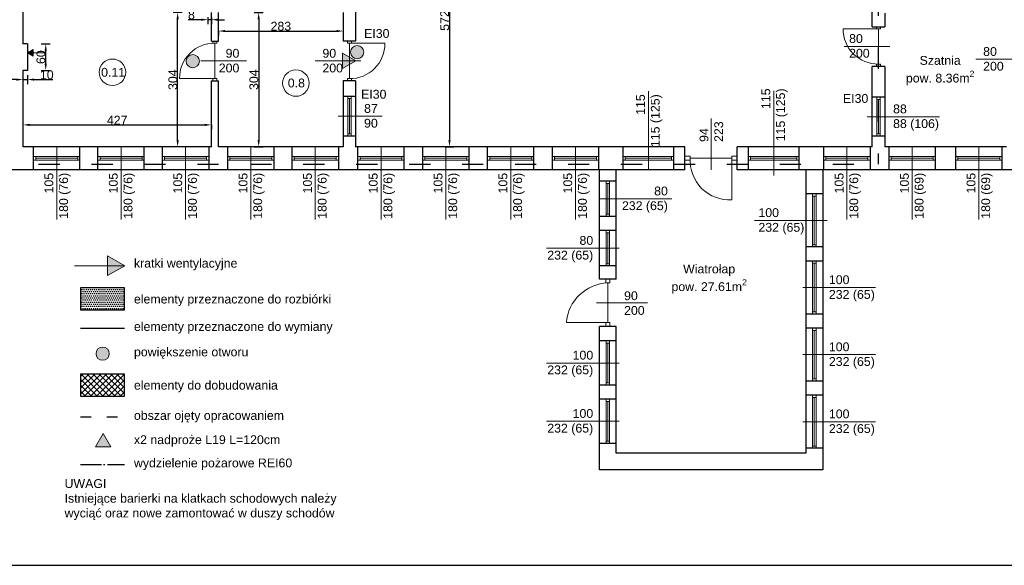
# Model space of a CAD drawing. Header units: millimetres. Extents: x 2341 to 31069, y -7915 to 10644.
# Tile 22 of 105: x 4072 to 6303, y 114 to 1350. Entities that reach past the tile are written whole.
import ezdxf

# ---------------------------------------------------------------- set-up
doc = ezdxf.new("R2010")
doc.units = ezdxf.units.MM
doc.linetypes.add('ACAD_ISO03W100', pattern=[30, 12, -18])
doc.linetypes.add('ACAD_ISO04W100', pattern=[30.5, 24, -3, 0.5, -3])
for name, color, linetype, lineweight in [('Okładziny', 132, 'Continuous', 25), ('opisy', 5, 'Continuous', 5), ('stolarka', 3, 'Continuous', 9), ('Wymiar', 7, 'Continuous', 5), ('wymiary', 6, 'Continuous', 5), ('ściany nośne', 1, 'Continuous', 25)]:
    doc.layers.add(name, color=color, linetype=linetype, lineweight=lineweight)
doc.styles.get("Standard").update_dxf_attribs({"font": 'ARIAL.TTF'})
doc.dimstyles.new('ISO-25', dxfattribs={"dimtxt": 20, "dimasz": 15, "dimexe": 10, "dimexo": 10, "dimtad": 1, "dimdec": 0, "dimtxsty": 'Standard', "dimcen": 2.5, "dimadec": 0, "dimazin": 0, "dimtfac": 1, "dimtdec": 0, "dimtmove": 0, "dimatfit": 3, "dimfxl": 0, "dimarcsym": 0})

# ---------------------------------------------------------------- blocks, each defined once
blk = doc.blocks.new('*D891')
at = {"layer": 'Defpoints', "color": 0}
for p in [(5007.6, 1634.6), (5007.6, 1062.6), (5045.9, 1062.6)]:
    blk.add_point(p, dxfattribs=at)
at = {"layer": 'wymiary', "color": 0, "lineweight": -2}
for p, q in [((5035.9, 1634.6), (5055.9, 1634.6)), ((5045.9, 1619.6), (5045.9, 1077.6)), ((5035.9, 1062.6), (5055.9, 1062.6))]:
    blk.add_line(p, q, dxfattribs=at)
at = {"layer": 'wymiary', "color": 0}
for points in [[(5048.4, 1619.6), (5043.4, 1619.6), (5045.9, 1634.6)], [(5043.4, 1077.6), (5048.4, 1077.6), (5045.9, 1062.6)]]:
    blk.add_solid(points, dxfattribs=at)
at = {"layer": 'wymiary', "color": 0, "insert": (5035.1, 1348.6), "char_height": 20, "attachment_point": 5, "rotation": 90}
blk.add_mtext('572', dxfattribs=at)
blk = doc.blocks.new('*D892')
at = {"layer": 'Defpoints', "color": 0}
for p in [(4522.2, 1334.1), (4805.2, 1334.1), (4805.2, 1324.8)]:
    blk.add_point(p, dxfattribs=at)
at = {"layer": 'wymiary', "color": 0, "lineweight": -2}
for p, q in [((4522.2, 1324.8), (4522.2, 1314.8)), ((4537.2, 1324.8), (4790.2, 1324.8)), ((4805.2, 1324.8), (4805.2, 1314.8))]:
    blk.add_line(p, q, dxfattribs=at)
at = {"layer": 'wymiary', "color": 0}
for points in [[(4537.2, 1327.3), (4537.2, 1322.3), (4522.2, 1324.8)], [(4790.2, 1322.3), (4790.2, 1327.3), (4805.2, 1324.8)]]:
    blk.add_solid(points, dxfattribs=at)
at = {"layer": 'wymiary', "color": 0, "insert": (4663.7, 1335.6), "char_height": 20, "attachment_point": 5}
blk.add_mtext('283', dxfattribs=at)
blk = doc.blocks.new('*D893')
at = {"layer": 'Defpoints', "color": 0}
for p in [(4522.2, 1366.6), (4522.2, 1062.6), (4613.4, 1062.6)]:
    blk.add_point(p, dxfattribs=at)
at = {"layer": 'wymiary', "color": 0, "lineweight": -2}
for p, q in [((4603.4, 1366.6), (4623.4, 1366.6)), ((4613.4, 1351.6), (4613.4, 1077.6)), ((4603.4, 1062.6), (4623.4, 1062.6))]:
    blk.add_line(p, q, dxfattribs=at)
at = {"layer": 'wymiary', "color": 0}
for points in [[(4615.9, 1351.6), (4610.9, 1351.6), (4613.4, 1366.6)], [(4610.9, 1077.6), (4615.9, 1077.6), (4613.4, 1062.6)]]:
    blk.add_solid(points, dxfattribs=at)
at = {"layer": 'wymiary', "color": 0, "insert": (4602.5, 1214.6), "char_height": 20, "attachment_point": 5, "rotation": 90}
blk.add_mtext('304', dxfattribs=at)
blk = doc.blocks.new('*D896')
at = {"layer": 'Defpoints', "color": 0}
for p in [(4079.2, 1120.2), (4506.2, 1120.2), (4506.2, 1112.2)]:
    blk.add_point(p, dxfattribs=at)
at = {"layer": 'wymiary', "color": 0, "lineweight": -2}
for p, q in [((4079.2, 1112.2), (4079.2, 1102.2)), ((4094.2, 1112.2), (4491.2, 1112.2)), ((4506.2, 1112.2), (4506.2, 1102.2))]:
    blk.add_line(p, q, dxfattribs=at)
at = {"layer": 'wymiary', "color": 0}
for points in [[(4094.2, 1114.7), (4094.2, 1109.7), (4079.2, 1112.2)], [(4491.2, 1109.7), (4491.2, 1114.7), (4506.2, 1112.2)]]:
    blk.add_solid(points, dxfattribs=at)
at = {"layer": 'wymiary', "color": 0, "insert": (4292.7, 1122.9), "char_height": 20, "attachment_point": 5}
blk.add_mtext('427', dxfattribs=at)
blk = doc.blocks.new('*D897')
at = {"layer": 'Defpoints', "color": 0}
for p in [(4079.2, 1235.6), (4089.2, 1235.6), (4089.2, 1214.8)]:
    blk.add_point(p, dxfattribs=at)
at = {"layer": 'wymiary', "color": 0, "lineweight": -2}
for p, q in [((4064.2, 1214.8), (4049.2, 1214.8)), ((4079.2, 1224.8), (4079.2, 1204.8)), ((4079.2, 1214.8), (4089.2, 1214.8)), ((4089.2, 1224.8), (4089.2, 1204.8)), ((4104.2, 1214.8), (4147.2, 1214.8))]:
    blk.add_line(p, q, dxfattribs=at)
at = {"layer": 'wymiary', "color": 0}
for points in [[(4064.2, 1212.3), (4064.2, 1217.3), (4079.2, 1214.8)], [(4104.2, 1217.3), (4104.2, 1212.3), (4089.2, 1214.8)]]:
    blk.add_solid(points, dxfattribs=at)
at = {"layer": 'wymiary', "color": 0, "insert": (4133.2, 1225.6), "char_height": 20, "attachment_point": 5}
blk.add_mtext('10', dxfattribs=at)
blk = doc.blocks.new('*D898')
at = {"layer": 'Defpoints', "color": 0}
for p in [(4089.2, 1295.6), (4130.7, 1295.6), (4089.2, 1235.6)]:
    blk.add_point(p, dxfattribs=at)
at = {"layer": 'wymiary', "color": 0, "lineweight": -2}
for p, q in [((4120.7, 1295.6), (4140.7, 1295.6)), ((4130.7, 1250.6), (4130.7, 1280.6)), ((4120.7, 1235.6), (4140.7, 1235.6))]:
    blk.add_line(p, q, dxfattribs=at)
at = {"layer": 'wymiary', "color": 0}
for points in [[(4133.2, 1280.6), (4128.2, 1280.6), (4130.7, 1295.6)], [(4128.2, 1250.6), (4133.2, 1250.6), (4130.7, 1235.6)]]:
    blk.add_solid(points, dxfattribs=at)
at = {"layer": 'wymiary', "color": 0, "insert": (4119.9, 1265.6), "char_height": 20, "attachment_point": 5, "rotation": 90}
blk.add_mtext('60', dxfattribs=at)
blk = doc.blocks.new('*D899')
at = {"layer": 'Defpoints', "color": 0}
for p in [(4429.7, 1366.6), (4506.2, 1366.6), (4506.2, 1062.6)]:
    blk.add_point(p, dxfattribs=at)
at = {"layer": 'wymiary', "color": 0, "lineweight": -2}
for p, q in [((4439.7, 1366.6), (4419.7, 1366.6)), ((4429.7, 1077.6), (4429.7, 1351.6)), ((4439.7, 1062.6), (4419.7, 1062.6))]:
    blk.add_line(p, q, dxfattribs=at)
at = {"layer": 'wymiary', "color": 0}
for points in [[(4432.2, 1351.6), (4427.2, 1351.6), (4429.7, 1366.6)], [(4427.2, 1077.6), (4432.2, 1077.6), (4429.7, 1062.6)]]:
    blk.add_solid(points, dxfattribs=at)
at = {"layer": 'wymiary', "color": 0, "insert": (4418.9, 1214.6), "char_height": 20, "attachment_point": 5, "rotation": 90}
blk.add_mtext('304', dxfattribs=at)
blk = doc.blocks.new('*D929')
at = {"layer": 'Defpoints', "color": 0}
for p in [(4498.2, 1366.6), (4506.2, 1366.6), (4498.2, 1350.5)]:
    blk.add_point(p, dxfattribs=at)
at = {"layer": 'wymiary', "color": 0, "lineweight": -2}
for p, q in [((4483.2, 1350.5), (4453.8, 1350.5)), ((4498.2, 1356.6), (4498.2, 1340.5)), ((4506.2, 1350.5), (4498.2, 1350.5)), ((4506.2, 1356.6), (4506.2, 1340.5)), ((4521.2, 1350.5), (4536.2, 1350.5))]:
    blk.add_line(p, q, dxfattribs=at)
at = {"layer": 'wymiary', "color": 0}
for points in [[(4483.2, 1348), (4483.2, 1353), (4498.2, 1350.5)], [(4521.2, 1353), (4521.2, 1348), (4506.2, 1350.5)]]:
    blk.add_solid(points, dxfattribs=at)
at = {"layer": 'wymiary', "color": 0, "insert": (4461, 1361.3), "char_height": 20, "attachment_point": 5}
blk.add_mtext('8', dxfattribs=at)

msp = doc.modelspace()

# ---------------------------------------------------------------- hatches: boundary and pattern name
at = {"layer": 'Okładziny', "transparency": 33554687}
h = msp.add_hatch(color=5, dxfattribs=at)
h.dxf.hatch_style = 1
h.paths.add_polyline_path([(4102.2, 1275.6), (4102.2, 1283.1), (4089.2, 1275.6)])
h.paths.add_polyline_path([(4102.2, 1268.1), (4102.2, 1275.6), (4089.2, 1275.6)])
h = msp.add_hatch(color=7, dxfattribs=at)
h.dxf.hatch_style = 1
h.paths.add_polyline_path([(4270.8, 793.2), (4270.8, 815.7), (4309.8, 793.2)])
h.paths.add_polyline_path([(4270.8, 770.7), (4270.8, 793.2), (4309.8, 793.2)])
at = {"layer": 'stolarka', "transparency": 33554687}
h = msp.add_hatch(color=5, dxfattribs=at)
h.dxf.hatch_style = 1
h.paths.add_polyline_path([(4851.6, 1276.9, 1), (4821.6, 1276.9, 1)])
h = msp.add_hatch(color=5, dxfattribs=at)
h.dxf.hatch_style = 1
h.paths.add_polyline_path([(4478.9, 1256.6, 1), (4448.9, 1256.6, 1)])
h = msp.add_hatch(color=5, dxfattribs=at)
h.dxf.hatch_style = 1
h.paths.add_polyline_path([(4274.8, 593.8, 1), (4244.8, 593.8, 1)])
at = {"layer": 'Wymiar', "transparency": 33554687}
h = msp.add_hatch(color=3, dxfattribs=at)
h.dxf.hatch_style = 1
h.paths.add_polyline_path([(4803.5, 1239.8), (4833.5, 1257.1), (4803.5, 1274.4)])
h = msp.add_hatch(color=3, dxfattribs=at)
h.dxf.hatch_style = 1
h.paths.add_polyline_path([(4278.3, 383.1), (4261, 413.1), (4243.7, 383.1)])
at = {"layer": 'ściany nośne', "transparency": 33554687}
h = msp.add_hatch(dxfattribs=at)
h.set_pattern_fill('DOTS', color=256, scale=3)
h.set_pattern_definition([(0, (-2330.706, 5235.168), (2.38125, 4.7625), [0, -4.7625])])
h.paths.add_polyline_path([(4209.5, 692.8), (4309.5, 692.8), (4309.5, 742.8), (4209.5, 742.8)])
h = msp.add_hatch(dxfattribs=at)
h.set_pattern_fill('ANSI37', color=3, scale=3)
h.set_pattern_definition([(45, (-393.814, 3805.63), (-6.735192, 6.735192), []), (135, (-393.814, 3805.63), (-6.735192, -6.735192), [])])
h.paths.add_polyline_path([(4309.5, 497.7), (4309.5, 547.7), (4209.5, 547.7), (4209.5, 497.7)])

# ---------------------------------------------------------------- linework, layer by layer
at = {"layer": 'opisy', "color": 5}
for p, q in [((4089.2, 1275.6), (4102.2, 1283.1)), ((4089.2, 1275.6), (4102.2, 1268.1)), ((4089.2, 1275.6), (4102.2, 1275.6)), ((4102.2, 1268.1), (4102.2, 1283.1)), ((4102.2, 1275.6), (4127.2, 1275.6)), ((6044.2, 1290.1), (5940.5, 1290.1)), ((4482.2, 1257.1), (4585.9, 1257.1)), ((4845.2, 1257.1), (4741.5, 1257.1)), ((5496.7, 1188.8), (5496.7, 1010.6)), ((5780.7, 1189), (5780.7, 997.6)), ((4793.2, 1131.6), (4893.2, 1131.6)), ((5992.2, 1130.6), (6156.8, 1130.6))]:
    msp.add_line(p, q, dxfattribs=at)
at = {"layer": 'opisy', "color": 0}
for p, q in [((6342.7, 1261.1), (6239, 1261.1)), ((5638.7, 1010.6), (5638.7, 1126.5)), ((4155.7, 1062.6), (4155.7, 898)), ((4301.7, 1062.6), (4301.7, 898)), ((4447.7, 1062.6), (4447.7, 898)), ((4595.7, 1062.6), (4595.7, 898)), ((4741.7, 1062.6), (4741.7, 898)), ((4890.7, 1062.6), (4890.7, 898)), ((5037.7, 1062.6), (5037.7, 898)), ((5184.7, 1062.6), (5184.7, 898)), ((5331.7, 1062.6), (5331.7, 898)), ((5946.7, 1062.6), (5946.7, 898)), ((6094.7, 1062.6), (6094.7, 898)), ((6245.7, 1062.6), (6245.7, 898)), ((5549.7, 944.6), (5385.1, 944.6)), ((5737, 895.6), (5901.6, 895.6)), ((5430.7, 832.6), (5266.1, 832.6)), ((5846.7, 743.6), (6011.3, 743.6)), ((5378.7, 709.1), (5494.6, 709.1)), ((5846.7, 591.6), (6011.3, 591.6)), ((5430.7, 572.6), (5266.1, 572.6)), ((5430.7, 440.6), (5266.1, 440.6)), ((5846.7, 439.6), (6011.3, 439.6))]:
    msp.add_line(p, q, dxfattribs=at)
at = {"layer": 'opisy', "color": 7}
for p, q in [((4309.8, 793.2), (4270.8, 815.7)), ((4270.8, 770.7), (4270.8, 815.7)), ((4270.8, 793.2), (4195.8, 793.2)), ((4309.8, 793.2), (4270.8, 770.7)), ((4309.8, 793.2), (4270.8, 793.2))]:
    msp.add_line(p, q, dxfattribs=at)
at = {"layer": 'opisy', "color": 251}
for centre in [(4282, 1231.3), (4697.7, 1207)]:
    msp.add_circle(centre, 30, dxfattribs=at)
at = {"layer": 'stolarka', "color": 5}
for p, q in [((6018.2, 1330.1), (5938.2, 1330.1)), ((6013.7, 1330.1), (6013.7, 1334.6)), ((6022.7, 1330.1), (6013.7, 1330.1)), ((6018.2, 1250.1), (6018.2, 1330.1)), ((6022.7, 1330.1), (6022.7, 1334.6)), ((4509.7, 1297.1), (4509.7, 1301.6)), ((4509.7, 1297.1), (4518.7, 1297.1)), ((4514.2, 1217.1), (4514.2, 1297.1)), ((4518.7, 1297.1), (4518.7, 1301.6)), ((4814.7, 1297.1), (4814.7, 1301.6)), ((4823.7, 1297.1), (4814.7, 1297.1)), ((4819.2, 1217.1), (4819.2, 1297.1)), ((4819.2, 1297.1), (4899.2, 1297.1)), ((4823.7, 1297.1), (4823.7, 1301.6)), ((6013.7, 1250.1), (6013.7, 1244.6)), ((6022.7, 1250.1), (6013.7, 1250.1)), ((6022.7, 1250.1), (6022.7, 1244.6)), ((4514.2, 1217.1), (4434.2, 1217.1)), ((4509.7, 1217.1), (4518.7, 1217.1)), ((4509.7, 1217.1), (4509.7, 1211.6)), ((4518.7, 1217.1), (4518.7, 1211.6)), ((4814.7, 1217.1), (4814.7, 1211.6)), ((4823.7, 1217.1), (4814.7, 1217.1)), ((4823.7, 1217.1), (4823.7, 1211.6)), ((4815.2, 1171.6), (4815.2, 1176.6)), ((4823.2, 1171.6), (4815.2, 1171.6)), ((4815.2, 1171.6), (4815.2, 1091.6)), ((4819.2, 1171.6), (4819.2, 1091.6)), ((4823.2, 1176.6), (4823.2, 1171.6)), ((4823.2, 1171.6), (4823.2, 1091.6)), ((6014.2, 1169.6), (6014.2, 1174.6)), ((6022.2, 1169.6), (6014.2, 1169.6)), ((6014.2, 1169.6), (6014.2, 1091.6)), ((6018.2, 1169.6), (6018.2, 1091.6)), ((6022.2, 1174.6), (6022.2, 1169.6)), ((6022.2, 1169.6), (6022.2, 1091.6)), ((4823.2, 1091.6), (4815.2, 1091.6)), ((4815.2, 1091.6), (4815.2, 1086.6)), ((4823.2, 1086.6), (4823.2, 1091.6)), ((6022.2, 1091.6), (6014.2, 1091.6)), ((6014.2, 1091.6), (6014.2, 1086.6)), ((6022.2, 1086.6), (6022.2, 1091.6)), ((5439.2, 1040.6), (5444.2, 1040.6)), ((5444.2, 1032.6), (5439.2, 1032.6)), ((5444.2, 1040.6), (5444.2, 1032.6)), ((5444.2, 1040.6), (5549.2, 1040.6)), ((5444.2, 1036.6), (5549.2, 1036.6)), ((5444.2, 1032.6), (5549.2, 1032.6)), ((5554.2, 1040.6), (5549.2, 1040.6)), ((5549.2, 1040.6), (5549.2, 1032.6)), ((5549.2, 1032.6), (5554.2, 1032.6)), ((5723.2, 1040.6), (5728.2, 1040.6)), ((5728.2, 1032.6), (5723.2, 1032.6)), ((5728.2, 1040.6), (5728.2, 1032.6)), ((5728.2, 1040.6), (5833.2, 1040.6)), ((5728.2, 1036.6), (5833.2, 1036.6)), ((5728.2, 1032.6), (5833.2, 1032.6)), ((5838.2, 1040.6), (5833.2, 1040.6)), ((5833.2, 1040.6), (5833.2, 1032.6)), ((5833.2, 1032.6), (5838.2, 1032.6))]:
    msp.add_line(p, q, dxfattribs=at)
at = {"layer": 'stolarka', "color": 0}
for p, q in [((4103.2, 1040.6), (4108.2, 1040.6)), ((4108.2, 1032.6), (4103.2, 1032.6)), ((4108.2, 1040.6), (4108.2, 1032.6)), ((4108.2, 1040.6), (4203.2, 1040.6)), ((4108.2, 1036.6), (4203.2, 1036.6)), ((4108.2, 1032.6), (4203.2, 1032.6)), ((4208.2, 1040.6), (4203.2, 1040.6)), ((4203.2, 1040.6), (4203.2, 1032.6)), ((4203.2, 1032.6), (4208.2, 1032.6)), ((4249.2, 1040.6), (4254.2, 1040.6)), ((4254.2, 1032.6), (4249.2, 1032.6)), ((4254.2, 1040.6), (4254.2, 1032.6)), ((4254.2, 1040.6), (4349.2, 1040.6)), ((4254.2, 1036.6), (4349.2, 1036.6)), ((4254.2, 1032.6), (4349.2, 1032.6)), ((4354.2, 1040.6), (4349.2, 1040.6)), ((4349.2, 1040.6), (4349.2, 1032.6)), ((4349.2, 1032.6), (4354.2, 1032.6)), ((4395.2, 1040.6), (4400.2, 1040.6)), ((4400.2, 1032.6), (4395.2, 1032.6)), ((4400.2, 1040.6), (4400.2, 1032.6)), ((4400.2, 1040.6), (4495.2, 1040.6)), ((4400.2, 1036.6), (4495.2, 1036.6)), ((4400.2, 1032.6), (4495.2, 1032.6)), ((4500.2, 1040.6), (4495.2, 1040.6)), ((4495.2, 1040.6), (4495.2, 1032.6)), ((4495.2, 1032.6), (4500.2, 1032.6)), ((4543.2, 1040.6), (4548.2, 1040.6)), ((4548.2, 1032.6), (4543.2, 1032.6)), ((4548.2, 1040.6), (4548.2, 1032.6)), ((4548.2, 1040.6), (4643.2, 1040.6)), ((4548.2, 1036.6), (4643.2, 1036.6)), ((4548.2, 1032.6), (4643.2, 1032.6)), ((4648.2, 1040.6), (4643.2, 1040.6)), ((4643.2, 1040.6), (4643.2, 1032.6)), ((4643.2, 1032.6), (4648.2, 1032.6)), ((4689.2, 1040.6), (4694.2, 1040.6)), ((4694.2, 1032.6), (4689.2, 1032.6)), ((4694.2, 1040.6), (4694.2, 1032.6)), ((4694.2, 1040.6), (4789.2, 1040.6)), ((4694.2, 1036.6), (4789.2, 1036.6)), ((4694.2, 1032.6), (4789.2, 1032.6)), ((4794.2, 1040.6), (4789.2, 1040.6)), ((4789.2, 1040.6), (4789.2, 1032.6)), ((4789.2, 1032.6), (4794.2, 1032.6)), ((4838.2, 1040.6), (4843.2, 1040.6)), ((4843.2, 1032.6), (4838.2, 1032.6)), ((4843.2, 1040.6), (4843.2, 1032.6)), ((4843.2, 1040.6), (4938.2, 1040.6)), ((4843.2, 1036.6), (4938.2, 1036.6)), ((4843.2, 1032.6), (4938.2, 1032.6)), ((4943.2, 1040.6), (4938.2, 1040.6)), ((4938.2, 1040.6), (4938.2, 1032.6)), ((4938.2, 1032.6), (4943.2, 1032.6)), ((4985.2, 1040.6), (4990.2, 1040.6)), ((4990.2, 1032.6), (4985.2, 1032.6)), ((4990.2, 1040.6), (4990.2, 1032.6)), ((4990.2, 1040.6), (5085.2, 1040.6)), ((4990.2, 1036.6), (5085.2, 1036.6)), ((4990.2, 1032.6), (5085.2, 1032.6)), ((5090.2, 1040.6), (5085.2, 1040.6)), ((5085.2, 1040.6), (5085.2, 1032.6)), ((5085.2, 1032.6), (5090.2, 1032.6)), ((5132.2, 1040.6), (5137.2, 1040.6)), ((5137.2, 1032.6), (5132.2, 1032.6)), ((5137.2, 1040.6), (5137.2, 1032.6)), ((5137.2, 1040.6), (5232.2, 1040.6)), ((5137.2, 1036.6), (5232.2, 1036.6)), ((5137.2, 1032.6), (5232.2, 1032.6)), ((5237.2, 1040.6), (5232.2, 1040.6)), ((5232.2, 1040.6), (5232.2, 1032.6)), ((5232.2, 1032.6), (5237.2, 1032.6)), ((5279.2, 1040.6), (5284.2, 1040.6)), ((5284.2, 1032.6), (5279.2, 1032.6)), ((5284.2, 1040.6), (5284.2, 1032.6)), ((5284.2, 1040.6), (5379.2, 1040.6)), ((5284.2, 1036.6), (5379.2, 1036.6)), ((5284.2, 1032.6), (5379.2, 1032.6)), ((5384.2, 1040.6), (5379.2, 1040.6)), ((5379.2, 1040.6), (5379.2, 1032.6)), ((5379.2, 1032.6), (5384.2, 1032.6)), ((5591.7, 1041.1), (5579.2, 1041.1)), ((5591.7, 1032.1), (5579.2, 1032.1)), ((5591.7, 1032.1), (5591.7, 1041.1)), ((5591.7, 1036.6), (5685.7, 1036.6)), ((5685.7, 1041.1), (5698.2, 1041.1)), ((5685.7, 1032.1), (5685.7, 1041.1)), ((5685.7, 1036.6), (5685.7, 942.6)), ((5685.7, 1032.1), (5698.2, 1032.1)), ((5894.2, 1040.6), (5899.2, 1040.6)), ((5899.2, 1032.6), (5894.2, 1032.6)), ((5899.2, 1040.6), (5899.2, 1032.6)), ((5899.2, 1040.6), (5994.2, 1040.6)), ((5899.2, 1036.6), (5994.2, 1036.6)), ((5899.2, 1032.6), (5994.2, 1032.6)), ((5999.2, 1040.6), (5994.2, 1040.6)), ((5994.2, 1040.6), (5994.2, 1032.6)), ((5994.2, 1032.6), (5999.2, 1032.6)), ((6042.2, 1040.6), (6047.2, 1040.6)), ((6047.2, 1032.6), (6042.2, 1032.6)), ((6047.2, 1040.6), (6047.2, 1032.6)), ((6047.2, 1040.6), (6142.2, 1040.6)), ((6047.2, 1036.6), (6142.2, 1036.6)), ((6047.2, 1032.6), (6142.2, 1032.6)), ((6147.2, 1040.6), (6142.2, 1040.6)), ((6142.2, 1040.6), (6142.2, 1032.6)), ((6142.2, 1032.6), (6147.2, 1032.6)), ((6193.2, 1040.6), (6198.2, 1040.6)), ((6198.2, 1032.6), (6193.2, 1032.6)), ((6198.2, 1040.6), (6198.2, 1032.6)), ((6198.2, 1040.6), (6293.2, 1040.6)), ((6198.2, 1036.6), (6293.2, 1036.6)), ((6198.2, 1032.6), (6293.2, 1032.6)), ((6298.2, 1040.6), (6293.2, 1040.6)), ((6293.2, 1040.6), (6293.2, 1032.6)), ((6293.2, 1032.6), (6298.2, 1032.6)), ((5400.7, 979.6), (5400.7, 984.6)), ((5408.7, 984.6), (5408.7, 979.6)), ((5408.7, 979.6), (5400.7, 979.6)), ((5400.7, 979.6), (5400.7, 909.6)), ((5404.7, 979.6), (5404.7, 909.6)), ((5408.7, 979.6), (5408.7, 909.6)), ((5868.7, 950.6), (5868.7, 955.6)), ((5876.7, 950.6), (5868.7, 950.6)), ((5868.7, 950.6), (5868.7, 840.6)), ((5872.7, 950.6), (5872.7, 840.6)), ((5876.7, 955.6), (5876.7, 950.6)), ((5876.7, 950.6), (5876.7, 840.6)), ((5408.7, 909.6), (5400.7, 909.6)), ((5400.7, 909.6), (5400.7, 904.6)), ((5408.7, 904.6), (5408.7, 909.6)), ((5400.7, 867.6), (5400.7, 872.6)), ((5408.7, 872.6), (5408.7, 867.6)), ((5408.7, 867.6), (5400.7, 867.6)), ((5400.7, 867.6), (5400.7, 797.6)), ((5404.7, 867.6), (5404.7, 797.6)), ((5408.7, 867.6), (5408.7, 797.6)), ((5876.7, 840.6), (5868.7, 840.6)), ((5868.7, 840.6), (5868.7, 835.6)), ((5876.7, 835.6), (5876.7, 840.6)), ((5868.7, 798.6), (5868.7, 803.6)), ((5876.7, 803.6), (5876.7, 798.6)), ((5408.7, 797.6), (5400.7, 797.6)), ((5400.7, 797.6), (5400.7, 792.6)), ((5408.7, 792.6), (5408.7, 797.6)), ((5876.7, 798.6), (5868.7, 798.6)), ((5868.7, 798.6), (5868.7, 688.6)), ((5872.7, 798.6), (5872.7, 688.6)), ((5876.7, 798.6), (5876.7, 688.6)), ((5400.2, 754.1), (5400.2, 762.6)), ((5409.2, 754.1), (5409.2, 762.6)), ((5400.2, 754.1), (5409.2, 754.1)), ((5404.7, 754.1), (5404.7, 664.1)), ((5876.7, 688.6), (5868.7, 688.6)), ((5868.7, 688.6), (5868.7, 683.6)), ((5876.7, 683.6), (5876.7, 688.6)), ((5404.7, 664.1), (5310.7, 664.1)), ((5400.2, 664.1), (5400.2, 655.6)), ((5400.2, 664.1), (5409.2, 664.1)), ((5409.2, 664.1), (5409.2, 655.6)), ((5868.7, 646.6), (5868.7, 651.6)), ((5876.7, 651.6), (5876.7, 646.6)), ((5876.7, 646.6), (5868.7, 646.6)), ((5868.7, 646.6), (5868.7, 536.6)), ((5872.7, 646.6), (5872.7, 536.6)), ((5876.7, 646.6), (5876.7, 536.6)), ((5400.7, 617.6), (5400.7, 622.6)), ((5408.7, 617.6), (5400.7, 617.6)), ((5400.7, 617.6), (5400.7, 527.6)), ((5404.7, 617.6), (5404.7, 527.6)), ((5408.7, 622.6), (5408.7, 617.6)), ((5408.7, 617.6), (5408.7, 527.6)), ((5876.7, 536.6), (5868.7, 536.6)), ((5868.7, 536.6), (5868.7, 531.6)), ((5876.7, 531.6), (5876.7, 536.6)), ((5408.7, 527.6), (5400.7, 527.6)), ((5400.7, 527.6), (5400.7, 522.6)), ((5408.7, 522.6), (5408.7, 527.6)), ((5868.7, 494.6), (5868.7, 499.6)), ((5876.7, 494.6), (5868.7, 494.6)), ((5868.7, 494.6), (5868.7, 384.6)), ((5872.7, 494.6), (5872.7, 384.6)), ((5876.7, 499.6), (5876.7, 494.6)), ((5876.7, 494.6), (5876.7, 384.6)), ((5400.7, 485.6), (5400.7, 490.6)), ((5408.7, 485.6), (5400.7, 485.6)), ((5400.7, 485.6), (5400.7, 395.6)), ((5404.7, 485.6), (5404.7, 395.6)), ((5408.7, 490.6), (5408.7, 485.6)), ((5408.7, 485.6), (5408.7, 395.6)), ((5408.7, 395.6), (5400.7, 395.6)), ((5400.7, 395.6), (5400.7, 390.6)), ((5408.7, 390.6), (5408.7, 395.6)), ((5876.7, 384.6), (5868.7, 384.6)), ((5868.7, 384.6), (5868.7, 379.6)), ((5876.7, 379.6), (5876.7, 384.6))]:
    msp.add_line(p, q, dxfattribs=at)
at = {"layer": 'stolarka', "color": 5}
for points in [[(5938.2, 1330.1, 0.425735), (6018.2, 1250.1)], [(4434.2, 1217.1, -0.425735), (4514.2, 1297.1)], [(4899.2, 1297.1, -0.425735), (4819.2, 1217.1)]]:
    msp.add_lwpolyline(points, format="xyb", dxfattribs=at)
at = {"layer": 'stolarka', "color": 0}
for points in [[(5685.7, 942.6, -0.453664), (5591.7, 1036.6)], [(5310.7, 664.1, -0.381595), (5404.7, 754.1)]]:
    msp.add_lwpolyline(points, format="xyb", dxfattribs=at)
at = {"layer": 'stolarka', "color": 5}
for centre in [(4836.6, 1276.9), (4463.9, 1256.6), (4259.8, 593.8)]:
    msp.add_circle(centre, 15, dxfattribs=at)
at = {"layer": 'Wymiar', "color": 3}
for p, q in [((4803.5, 1239.8), (4803.5, 1274.4)), ((4833.5, 1257.1), (4803.5, 1274.4)), ((4833.5, 1257.1), (4803.5, 1239.8)), ((4261, 413.1), (4243.7, 383.1)), ((4261, 413.1), (4278.3, 383.1)), ((4278.3, 383.1), (4243.7, 383.1))]:
    msp.add_line(p, q, dxfattribs=at)
at = {"layer": 'ściany nośne', "color": 0}
for p, q in [((4833.2, 1634.5), (4833.2, 1301.6)), ((6004.2, 1334.6), (6004.2, 1634.6)), ((4079.2, 1475.6), (4079.2, 1295.6)), ((4506.2, 1301.6), (4506.2, 1366.6)), ((4522.2, 1301.6), (4522.2, 1366.6)), ((4805.2, 1366.6), (4805.2, 1301.6)), ((6032.2, 1365.6), (6032.2, 1334.6)), ((6004.2, 1334.6), (6032.2, 1334.6)), ((4089.2, 1295.6), (4079.2, 1295.6)), ((4089.2, 1295.6), (4089.2, 1235.6)), ((4506.2, 1301.6), (4522.2, 1301.6)), ((4833.2, 1301.6), (4805.2, 1301.6)), ((4079.2, 1235.6), (4079.2, 1062.6)), ((4089.2, 1235.6), (4079.2, 1235.6)), ((6004.2, 1062.6), (6004.2, 1244.6)), ((6032.2, 1244.6), (6004.2, 1244.6)), ((6032.2, 1244.6), (6032.2, 1062.6)), ((4506.2, 1062.6), (4506.2, 1211.6)), ((4506.2, 1211.6), (4522.2, 1211.6)), ((4522.2, 1062.6), (4522.2, 1211.6)), ((4805.2, 1211.6), (4805.2, 1062.6)), ((4833.2, 1211.6), (4805.2, 1211.6)), ((4833.2, 1211.6), (4833.2, 1062.6)), ((4833.2, 1176.6), (4805.2, 1176.6)), ((6032.2, 1174.6), (6004.2, 1174.6)), ((4833.2, 1086.6), (4805.2, 1086.6)), ((6032.2, 1086.6), (6004.2, 1086.6)), ((4506.2, 1062.6), (4079.2, 1062.6)), ((4103.2, 1010.6), (4103.2, 1062.6)), ((4208.2, 1010.6), (4208.2, 1062.6)), ((4249.2, 1010.6), (4249.2, 1062.6)), ((4354.2, 1010.6), (4354.2, 1062.6)), ((4395.2, 1010.6), (4395.2, 1062.6)), ((4500.2, 1062.6), (4500.2, 1010.6)), ((4805.2, 1062.6), (4522.2, 1062.6)), ((4543.2, 1010.6), (4543.2, 1062.6)), ((4648.2, 1010.6), (4648.2, 1062.6)), ((4689.2, 1010.6), (4689.2, 1062.6)), ((4794.2, 1062.6), (4794.2, 1010.6)), ((5579.2, 1062.6), (4833.2, 1062.6)), ((4838.2, 1010.6), (4838.2, 1062.6)), ((4943.2, 1010.6), (4943.2, 1062.6)), ((4985.2, 1010.6), (4985.2, 1062.6)), ((5090.2, 1010.6), (5090.2, 1062.6)), ((5132.2, 1010.6), (5132.2, 1062.6)), ((5237.2, 1010.6), (5237.2, 1062.6)), ((5279.2, 1010.6), (5279.2, 1062.6)), ((5384.2, 1010.6), (5384.2, 1062.6)), ((5439.2, 1010.6), (5439.2, 1062.6)), ((5554.2, 1010.6), (5554.2, 1062.6)), ((5579.2, 1010.6), (5579.2, 1062.6)), ((6004.2, 1062.6), (5698.2, 1062.6)), ((5698.2, 1010.6), (5698.2, 1062.6)), ((5723.2, 1010.6), (5723.2, 1062.6)), ((5838.2, 1010.6), (5838.2, 1062.6)), ((5894.2, 1010.6), (5894.2, 1062.6)), ((5999.2, 1062.6), (5999.2, 1010.6)), ((6308.2, 1062.6), (6032.2, 1062.6)), ((6042.2, 1010.6), (6042.2, 1062.6)), ((6147.2, 1010.6), (6147.2, 1062.6)), ((6193.2, 1010.6), (6193.2, 1062.6)), ((6298.2, 1010.6), (6298.2, 1062.6)), ((5579.2, 1010.6), (3003.2, 1010.6)), ((5385.7, 762.6), (5385.7, 1010.6)), ((5423.7, 762.6), (5423.7, 1010.6)), ((7697.2, 1010.6), (5698.2, 1010.6)), ((5853.7, 1010.6), (5853.7, 368.6)), ((5891.7, 1010.6), (5891.7, 330.6)), ((5423.7, 984.6), (5385.7, 984.6)), ((5891.7, 955.6), (5853.7, 955.6)), ((5423.7, 904.6), (5385.7, 904.6)), ((5423.7, 872.6), (5385.7, 872.6)), ((5891.7, 835.6), (5853.7, 835.6)), ((5891.7, 803.6), (5853.7, 803.6)), ((5423.7, 792.6), (5385.7, 792.6)), ((5423.7, 762.6), (5385.7, 762.6)), ((5891.7, 683.6), (5853.7, 683.6)), ((5385.7, 330.6), (5385.7, 655.6)), ((5423.7, 655.6), (5385.7, 655.6)), ((5423.7, 368.6), (5423.7, 655.6)), ((5891.7, 651.6), (5853.7, 651.6)), ((5423.7, 622.6), (5385.7, 622.6)), ((5423.7, 522.6), (5385.7, 522.6)), ((5891.7, 531.6), (5853.7, 531.6)), ((5891.7, 499.6), (5853.7, 499.6)), ((5423.7, 490.6), (5385.7, 490.6)), ((5423.7, 390.6), (5385.7, 390.6)), ((5891.7, 379.6), (5853.7, 379.6)), ((5853.7, 368.6), (5423.7, 368.6)), ((5891.7, 330.6), (5385.7, 330.6)), ((2341, 114.3), (7941, 114.3))]:
    msp.add_line(p, q, dxfattribs=at)
at = {"layer": 'ściany nośne', "linetype": 'ACAD_ISO03W100', "ltscale": 4}
for p in [(6017.5, 1647.3), (3634.5, 1023.4)]:
    msp.add_line(p, (6017.2, 1023.4), dxfattribs=at)
at = {"layer": 'ściany nośne'}
for p, q in [((4209.5, 742.8), (4209.5, 692.8)), ((4309.5, 742.8), (4209.5, 742.8)), ((4309.5, 692.8), (4309.5, 742.8)), ((4209.5, 692.8), (4309.5, 692.8))]:
    msp.add_line(p, q, dxfattribs=at)
at = {"layer": 'ściany nośne', "color": 5}
msp.add_line((4209.5, 651.9), (4309.5, 651.9), dxfattribs=at)
at = {"layer": 'ściany nośne', "color": 3}
for p, q in [((4209.5, 547.7), (4209.5, 497.7)), ((4309.5, 547.7), (4209.5, 547.7)), ((4309.5, 497.7), (4309.5, 547.7)), ((4209.5, 497.7), (4309.5, 497.7))]:
    msp.add_line(p, q, dxfattribs=at)
at = {"layer": 'ściany nośne', "linetype": 'ACAD_ISO03W100', "ltscale": 2}
msp.add_line((4209.5, 450.5), (4309.5, 450.5), dxfattribs=at)
at = {"layer": 'ściany nośne', "color": 134, "linetype": 'ACAD_ISO04W100', "ltscale": 2}
msp.add_line((4209.5, 342.9), (4309.5, 342.9), dxfattribs=at)

# ---------------------------------------------------------------- texts
at = {"layer": 'opisy', "color": 5, "char_height": 20}
for s, insert, width, attachment_point in [('EI30', (4852.4, 1329.3), 104.913, 1), ('80\\P200', (5951.6, 1317.8), 6.698, 1), ('90\\P200', (4569.6, 1284.4), 6.698, 3), ('90\\P200', (4757.9, 1284.4), 6.698, 1), ('EI30', (4845.5, 1191.6), 104.913, 1), ('EI30', (5937.7, 1182), 104.913, 1), ('87\\P90 ', (4852.3, 1159.4), 104.913, 1), ('88\\P88 (106)', (6051.3, 1158.4), 104.913, 1), ('elementy przeznaczone do wymiany', (4330.7, 665.4), 504.789, 1), ('\\A1;powiększenie otworu ', (4330.8, 607.8), 471.881, 1)]:
    msp.add_mtext(s, dxfattribs=dict(at, insert=insert, width=width, attachment_point=attachment_point))
at = {"layer": 'opisy', "color": 0, "char_height": 20}
for s, insert, width, attachment_point in [('80\\P200', (6255.4, 1288.4), 6.698, 1), ('80\\P232 (65)', (5540.8, 972.4), 104.913, 3), ('100\\P232 (65)', (5746.1, 923.4), 104.913, 1), ('80\\P232 (65)', (5371.6, 860.4), 104.913, 3), ('100\\P232 (65)', (5905.8, 771.4), 104.913, 1), ('90\\P200', (5441.6, 735.1), 6.698, 1), ('100\\P232 (65)', (5905.8, 619.4), 104.913, 1), ('100\\P232 (65)', (5371.6, 600.4), 104.913, 3), ('100\\P232 (65)', (5371.6, 468.4), 104.913, 3), ('obszar ojęty opracowaniem', (4330.7, 463.9), 504.789, 1), ('100\\P232 (65)', (5905.8, 467.4), 104.913, 1), ('UWAGI\\PIstniejące barierki na klatkach schodowych należy wyciąć oraz nowe zamontować w duszy schodów', (4173.5, 309.5), 630.391, 1)]:
    msp.add_mtext(s, dxfattribs=dict(at, insert=insert, width=width, attachment_point=attachment_point))
at = {"layer": 'opisy', "color": 251, "char_height": 20, "attachment_point": 1}
for s, insert, width in [('\\A1;\\pxqc;Szatnia\\Ppow. 8.36m{\\H0.7x;\\S2^ ;}', (6046.1, 1268.3), 223.779), ('0.11', (4256.4, 1241.4), 104.913), ('0.8', (4679.4, 1217.1), 104.913), ('\\A1;\\pxqc;Wiatrołap\\Ppow. 27.61m{\\H0.7x;\\S2^ ;}', (5522.5, 795.8), 223.779)]:
    msp.add_mtext(s, dxfattribs=dict(at, insert=insert, width=width))
at = {"layer": 'opisy', "color": 5, "char_height": 20, "width": 130.155, "attachment_point": 3, "rotation": 90}
for insert in [(5752.9, 1194.7), (5468.9, 1181.5)]:
    msp.add_mtext('115\\P115 (125)', dxfattribs=dict(at, insert=insert))
at = {"layer": 'opisy', "color": 0, "char_height": 20, "rotation": 90}
for s, insert, width, attachment_point in [('94\\P223', (5612.7, 1073.5), 6.698, 1), ('105\\P180 (76)', (4127.9, 1003.5), 104.913, 3), ('105\\P180 (76)', (4273.9, 1003.5), 104.913, 3), ('105\\P180 (76)', (4419.9, 1003.5), 104.913, 3), ('105\\P180 (76)', (4567.9, 1003.5), 104.913, 3), ('105\\P180 (76)', (4713.9, 1003.5), 104.913, 3), ('105\\P180 (76)', (4862.9, 1003.5), 104.913, 3), ('105\\P180 (76)', (5009.9, 1003.5), 104.913, 3), ('105\\P180 (76)', (5156.9, 1003.5), 104.913, 3), ('105\\P180 (76)', (5303.9, 1003.5), 104.913, 3), ('105\\P180 (76)', (5918.9, 1003.5), 104.913, 3), ('105\\P180 (69)', (6066.9, 1003.5), 104.913, 3), ('105\\P180 (69)', (6217.9, 1003.5), 104.913, 3)]:
    msp.add_mtext(s, dxfattribs=dict(at, insert=insert, width=width, attachment_point=attachment_point))
at = {"layer": 'opisy', "color": 7, "insert": (4330.7, 808.8), "char_height": 20, "width": 295.528, "attachment_point": 1}
msp.add_mtext('kratki wentylacyjne', dxfattribs=at)
at = {"layer": 'opisy', "color": 1, "insert": (4330.7, 727.5), "char_height": 20, "width": 446.19, "attachment_point": 1}
msp.add_mtext('elementy przeznaczone do rozbiórki', dxfattribs=at)
at = {"layer": 'opisy', "color": 3, "char_height": 20, "width": 446.19, "attachment_point": 1}
for s, insert in [('elementy do dobudowania', (4330.7, 532.4)), ('x2 nadproże L19 L=120cm', (4330.7, 408.9))]:
    msp.add_mtext(s, dxfattribs=dict(at, insert=insert))
at = {"layer": 'ściany nośne', "color": 134, "linetype": 'ACAD_ISO04W100', "ltscale": 2, "insert": (4330.7, 356.3), "char_height": 20, "width": 504.789, "attachment_point": 1}
msp.add_mtext('wydzielenie pożarowe REI60', dxfattribs=at)

# ---------------------------------------------------------------- dimensions: what is measured, and where the dimension line sits
at = {"layer": 'wymiary', "color": 0}
for base, p1, p2, picture, middle in [((5045.9, 1062.6), (5007.6, 1634.6), (5007.6, 1062.6), '*D891', (5035.1, 1348.6)), ((4429.7, 1366.6), (4506.2, 1062.6), (4506.2, 1366.6), '*D899', (4418.9, 1214.6)), ((4613.4, 1062.6), (4522.2, 1366.6), (4522.2, 1062.6), '*D893', (4602.5, 1214.6)), ((4130.7, 1295.6), (4089.2, 1235.6), (4089.2, 1295.6), '*D898', (4119.9, 1265.6))]:
    dim = msp.add_linear_dim(base=base, p1=p1, p2=p2, angle=90, dimstyle='ISO-25', dxfattribs=at)
    dim.commit()
    dim.dimension.update_dxf_attribs({"geometry": picture, "text_midpoint": middle})
for base, p1, p2, picture, middle in [((4498.2, 1350.5), (4506.2, 1366.6), (4498.2, 1366.6), '*D929', (4461, 1361.3)), ((4805.2, 1324.8), (4522.2, 1334.1), (4805.2, 1334.1), '*D892', (4663.7, 1335.6)), ((4089.2, 1214.8), (4079.2, 1235.6), (4089.2, 1235.6), '*D897', (4133.2, 1225.6)), ((4506.2, 1112.2), (4079.2, 1120.2), (4506.2, 1120.2), '*D896', (4292.7, 1122.9))]:
    dim = msp.add_linear_dim(base=base, p1=p1, p2=p2, dimstyle='ISO-25', dxfattribs=at)
    dim.commit()
    dim.dimension.update_dxf_attribs({"geometry": picture, "text_midpoint": middle})

doc.saveas('drawing.dxf')
